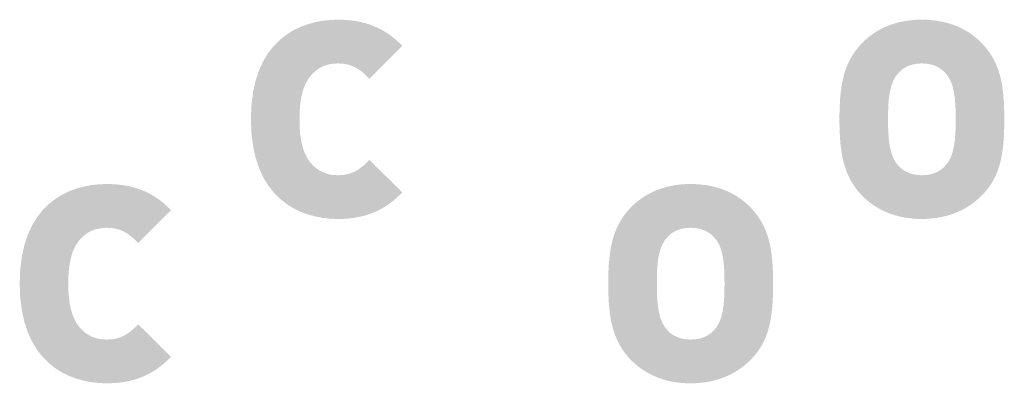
# Model space of a CAD drawing. Header units: millimetres. Extents: x 40826 to 58845, y -19388 to -321.
# Tile 1 of 3: x 40826 to 42523, y -19388 to -18762. Entities that reach past the tile are written whole.
import ezdxf

# ---------------------------------------------------------------- set-up
doc = ezdxf.new("R2010")
doc.units = ezdxf.units.MM
doc.header["$MEASUREMENT"] = 0
doc.layers.add('Quote', color=4, linetype='Continuous')

msp = doc.modelspace()

# ---------------------------------------------------------------- hatches: boundary and pattern name
at = {"layer": 'Quote', "true_color": 0xffffff}
h = msp.add_hatch(color=7, dxfattribs=at)
h.dxf.hatch_style = 2
edge = h.paths.add_edge_path()
edge.add_spline(control_points=[(41374.66, -18837.14), (41396.57, -18837.14), (41411.38, -18844.87), (41428.78, -18863.56), (41428.78, -18863.56), (41485.48, -18806.85), (41485.48, -18806.85), (41455.84, -18775.94), (41421.05, -18761.76), (41374.66, -18761.76), (41307.66, -18761.76), (41224.55, -18797.2), (41224.55, -18933.13), (41224.55, -19069.07), (41307.66, -19105.15), (41374.66, -19105.15), (41421.05, -19105.15), (41455.84, -19090.33), (41485.48, -19059.42), (41485.48, -19059.42), (41428.78, -19003.36), (41428.78, -19003.36), (41411.38, -19022.04), (41396.57, -19029.77), (41374.66, -19029.77), (41354.69, -19029.77), (41339.23, -19022.68), (41326.98, -19007.87), (41314.1, -18991.76), (41308.31, -18968.57), (41308.31, -18933.13), (41308.31, -18897.69), (41314.1, -18875.15), (41326.98, -18859.04), (41339.23, -18844.22), (41354.69, -18837.14), (41374.66, -18837.14)], knot_values=[0, 0, 0, 0, 0.3527778, 0.3527778, 0.3527778, 0.7055556, 0.7055556, 0.7055556, 1.0583333, 1.0583333, 1.0583333, 1.4111111, 1.4111111, 1.4111111, 1.7638889, 1.7638889, 1.7638889, 2.1166667, 2.1166667, 2.1166667, 2.4694444, 2.4694444, 2.4694444, 2.8222222, 2.8222222, 2.8222222, 3.175, 3.175, 3.175, 3.5277778, 3.5277778, 3.5277778, 3.8805556, 3.8805556, 3.8805556, 4.2333333, 4.2333333, 4.2333333, 4.2333333], degree=3, periodic=0)
edge.add_line((41374.66, -18837.14), (41374.66, -18837.14))
h = msp.add_hatch(color=7, dxfattribs=at)
h.dxf.hatch_style = 2
edge = h.paths.add_edge_path()
edge.add_spline(control_points=[(42485.04, -18802.99), (42463.79, -18780.45), (42430.29, -18761.76), (42380.67, -18761.76), (42331.06, -18761.76), (42298.21, -18781.09), (42276.96, -18802.99), (42246.67, -18835.2), (42238.93, -18872.57), (42238.93, -18933.13), (42238.93, -18993.69), (42246.67, -19031.71), (42276.96, -19063.92), (42298.21, -19085.83), (42331.06, -19105.15), (42380.67, -19105.15), (42430.29, -19105.15), (42463.79, -19085.83), (42485.04, -19063.92), (42515.97, -19032.35), (42523.06, -18993.69), (42523.06, -18933.13), (42523.06, -18872.57), (42515.33, -18835.2), (42485.04, -18802.99)], knot_values=[0, 0, 0, 0, 0.3527778, 0.3527778, 0.3527778, 0.7055556, 0.7055556, 0.7055556, 1.0583333, 1.0583333, 1.0583333, 1.4111111, 1.4111111, 1.4111111, 1.7638889, 1.7638889, 1.7638889, 2.1166667, 2.1166667, 2.1166667, 2.4694444, 2.4694444, 2.4694444, 2.8222222, 2.8222222, 2.8222222, 2.8222222], degree=3, periodic=0)
edge.add_line((42485.04, -18802.99), (42485.04, -18802.99))
edge = h.paths.add_edge_path()
edge.add_spline(control_points=[(42419.98, -19014.96), (42410.32, -19024.62), (42397.42, -19029.77), (42380.67, -19029.77), (42364.57, -19029.77), (42351.69, -19024.62), (42342.03, -19014.96), (42324.63, -18998.2), (42322.69, -18967.92), (42322.69, -18933.13), (42322.69, -18898.99), (42324.63, -18868.7), (42342.03, -18851.95), (42351.69, -18842.29), (42364.57, -18837.14), (42380.67, -18837.14), (42397.42, -18837.14), (42410.32, -18842.29), (42419.98, -18851.95), (42437.37, -18868.7), (42439.3, -18898.99), (42439.3, -18933.13), (42439.3, -18967.92), (42437.37, -18998.2), (42419.98, -19014.96)], knot_values=[0, 0, 0, 0, 0.3527778, 0.3527778, 0.3527778, 0.7055556, 0.7055556, 0.7055556, 1.0583333, 1.0583333, 1.0583333, 1.4111111, 1.4111111, 1.4111111, 1.7638889, 1.7638889, 1.7638889, 2.1166667, 2.1166667, 2.1166667, 2.4694444, 2.4694444, 2.4694444, 2.8222222, 2.8222222, 2.8222222, 2.8222222], degree=3, periodic=0)
edge.add_line((42419.98, -19014.96), (42419.98, -19014.96))
h = msp.add_hatch(color=7, dxfattribs=at)
h.dxf.hatch_style = 2
edge = h.paths.add_edge_path()
edge.add_spline(control_points=[(40976.2, -19120.34), (40998.1, -19120.34), (41012.92, -19128.07), (41030.32, -19146.76), (41030.32, -19146.76), (41087.01, -19090.06), (41087.01, -19090.06), (41057.38, -19059.14), (41022.59, -19044.96), (40976.2, -19044.96), (40909.2, -19044.96), (40826.08, -19080.4), (40826.08, -19216.33), (40826.08, -19352.27), (40909.2, -19388.35), (40976.2, -19388.35), (41022.59, -19388.35), (41057.38, -19373.53), (41087.01, -19342.62), (41087.01, -19342.62), (41030.32, -19286.56), (41030.32, -19286.56), (41012.92, -19305.24), (40998.1, -19312.97), (40976.2, -19312.97), (40956.23, -19312.97), (40940.77, -19305.89), (40928.52, -19291.07), (40915.64, -19274.96), (40909.84, -19251.77), (40909.84, -19216.33), (40909.84, -19180.89), (40915.64, -19158.35), (40928.52, -19142.25), (40940.77, -19127.42), (40956.23, -19120.34), (40976.2, -19120.34)], knot_values=[0, 0, 0, 0, 0.3527778, 0.3527778, 0.3527778, 0.7055556, 0.7055556, 0.7055556, 1.0583333, 1.0583333, 1.0583333, 1.4111111, 1.4111111, 1.4111111, 1.7638889, 1.7638889, 1.7638889, 2.1166667, 2.1166667, 2.1166667, 2.4694444, 2.4694444, 2.4694444, 2.8222222, 2.8222222, 2.8222222, 3.175, 3.175, 3.175, 3.5277778, 3.5277778, 3.5277778, 3.8805556, 3.8805556, 3.8805556, 4.2333333, 4.2333333, 4.2333333, 4.2333333], degree=3, periodic=0)
edge.add_line((40976.2, -19120.34), (40976.2, -19120.34))
h = msp.add_hatch(color=7, dxfattribs=at)
h.dxf.hatch_style = 2
edge = h.paths.add_edge_path()
edge.add_spline(control_points=[(42086.58, -19086.19), (42065.33, -19063.65), (42031.83, -19044.96), (41982.21, -19044.96), (41932.6, -19044.96), (41899.74, -19064.29), (41878.49, -19086.19), (41848.21, -19118.4), (41840.47, -19155.77), (41840.47, -19216.33), (41840.47, -19276.89), (41848.21, -19314.91), (41878.49, -19347.12), (41899.74, -19369.03), (41932.6, -19388.35), (41982.21, -19388.35), (42031.83, -19388.35), (42065.33, -19369.03), (42086.58, -19347.12), (42117.51, -19315.55), (42124.6, -19276.89), (42124.6, -19216.33), (42124.6, -19155.77), (42116.87, -19118.4), (42086.58, -19086.19)], knot_values=[0, 0, 0, 0, 0.3527778, 0.3527778, 0.3527778, 0.7055556, 0.7055556, 0.7055556, 1.0583333, 1.0583333, 1.0583333, 1.4111111, 1.4111111, 1.4111111, 1.7638889, 1.7638889, 1.7638889, 2.1166667, 2.1166667, 2.1166667, 2.4694444, 2.4694444, 2.4694444, 2.8222222, 2.8222222, 2.8222222, 2.8222222], degree=3, periodic=0)
edge.add_line((42086.58, -19086.19), (42086.58, -19086.19))
edge = h.paths.add_edge_path()
edge.add_spline(control_points=[(42021.51, -19298.16), (42011.86, -19307.82), (41998.96, -19312.97), (41982.21, -19312.97), (41966.11, -19312.97), (41953.23, -19307.82), (41943.57, -19298.16), (41926.17, -19281.4), (41924.23, -19251.12), (41924.23, -19216.33), (41924.23, -19182.19), (41926.17, -19151.9), (41943.57, -19135.15), (41953.23, -19125.49), (41966.11, -19120.34), (41982.21, -19120.34), (41998.96, -19120.34), (42011.86, -19125.49), (42021.51, -19135.15), (42038.91, -19151.9), (42040.84, -19182.19), (42040.84, -19216.33), (42040.84, -19251.12), (42038.91, -19281.4), (42021.51, -19298.16)], knot_values=[0, 0, 0, 0, 0.3527778, 0.3527778, 0.3527778, 0.7055556, 0.7055556, 0.7055556, 1.0583333, 1.0583333, 1.0583333, 1.4111111, 1.4111111, 1.4111111, 1.7638889, 1.7638889, 1.7638889, 2.1166667, 2.1166667, 2.1166667, 2.4694444, 2.4694444, 2.4694444, 2.8222222, 2.8222222, 2.8222222, 2.8222222], degree=3, periodic=0)
edge.add_line((42021.51, -19298.16), (42021.51, -19298.16))

doc.saveas('drawing.dxf')
